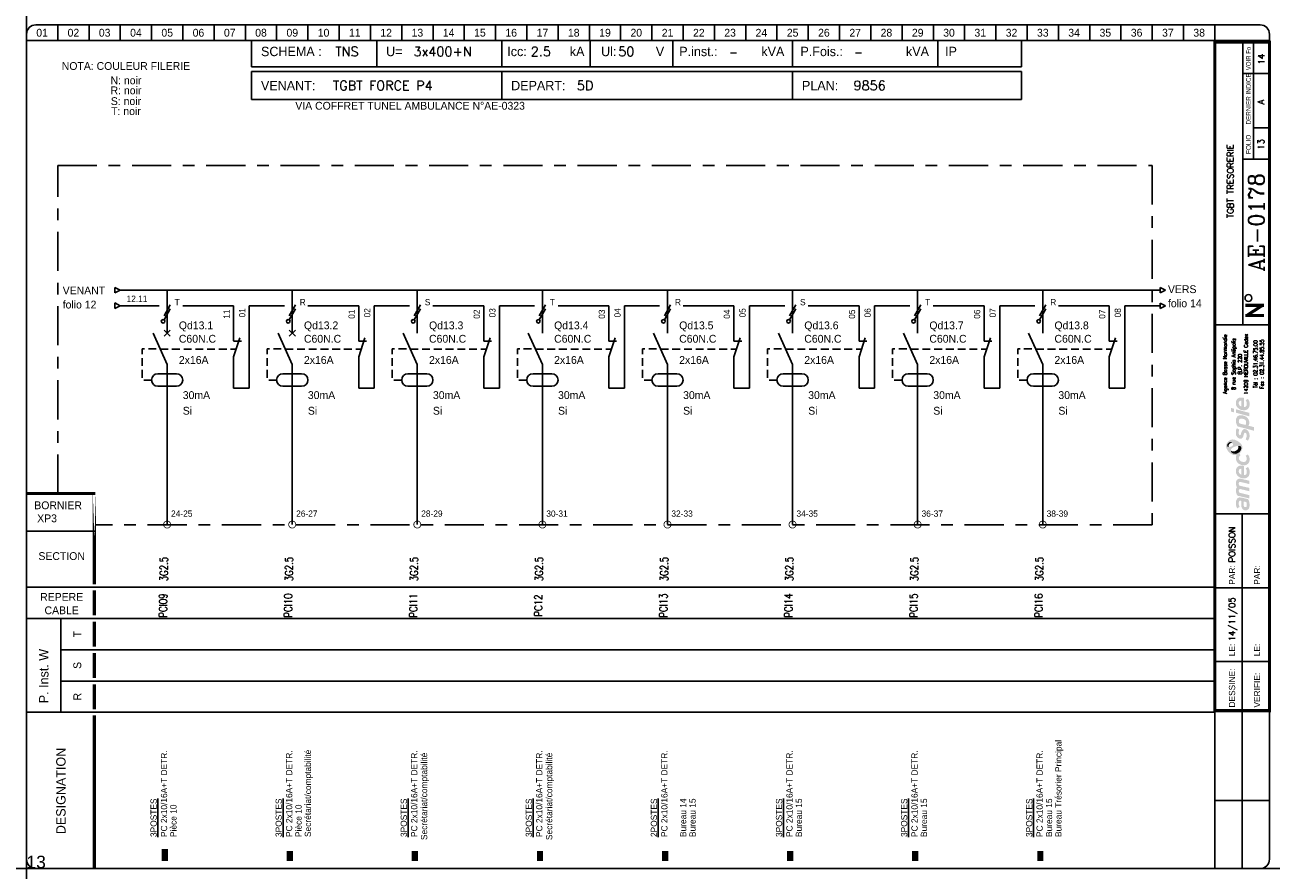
# Model space of a CAD drawing. Header units: millimetres. Extents: x 0 to 4898, y -1200 to 270.
# Tile 16 of 34: x 1500 to 1898, y -400 to -130. Entities that reach past the tile are written whole.
import ezdxf
from ezdxf.enums import TextEntityAlignment as Align

# ---------------------------------------------------------------- set-up
doc = ezdxf.new("R2010")
doc.units = ezdxf.units.MM
doc.header["$LTSCALE"] = 25
for name, pattern in [('AXES', [0.95, 0.5, -0.15, 0.15, -0.15]), ('CONTINU', [0]), ('DISCONTINU', [0.15, 0.1, -0.05])]:
    doc.linetypes.add(name, pattern=pattern)
doc.layers.get('0').update_dxf_attribs({"linetype": 'CONTINUOUS'})
doc.layers.get('Defpoints').update_dxf_attribs({"linetype": 'CONTINUOUS'})
for name, color, linetype in [('POINTILLE', 5, 'DISCONTINU'), ('TEXTE', 92, 'CONTINU'), ('TRAIAXE', 6, 'AXES'), ('TRAIFIN', 1, 'CONTINU'), ('TRAIGROS', 40, 'CONTINU'), ('TRAIMOY', 150, 'CONTINU')]:
    doc.layers.add(name, color=color, linetype=linetype)
doc.styles.add('ROMANC', font='romanc')
doc.styles.add('ROMANS8', font='ROMANS8.shx')
doc.styles.add('T1', font='arial.ttf')
doc.styles.add('TEXTE', font='txt8', dxfattribs={"height": 2.5})
doc.styles.add('TXT', font='txt', dxfattribs={"width": 0.8})

# ---------------------------------------------------------------- blocks, each defined once
blk = doc.blocks.new('CART')
at = {"layer": 'TEXTE', "color": 7}
for p, q in [((72.02, 264.91), (72.02, 256.49)), ((112.02, 264.91), (112.02, 256.49)), ((152.02, 264.91), (152.02, 256.49)), ((180.26, 264.91), (180.26, 256.49)), ((206.73, 264.91), (206.73, 256.49)), ((244.98, 264.91), (244.98, 256.49)), ((291.46, 264.91), (291.46, 256.49)), ((318.22, 264.91), (318.22, 256.49)), ((318.22, 256.49), (72.02, 256.49)), ((72, 255), (318.25, 255)), ((72, 246), (72, 255)), ((152, 255), (152, 246)), ((245, 255), (245, 246)), ((318.25, 255), (318.25, 246)), ((318.25, 246), (72, 246)), ((11.02, 79.91), (11.02, 49.91))]:
    blk.add_line(p, q, dxfattribs=at)
at = {"layer": 'TEXTE', "color": 7, "const_width": 1}
for points in [[(395.77, 180.16), (389.77, 180.16)], [(390.27, 176.91), (395.27, 180.16)], [(395.77, 176.91), (389.77, 176.91)]]:
    blk.add_lwpolyline(points, dxfattribs=at)
at = {"layer": 'TEXTE', "color": 7}
blk.add_circle((390.78, 182.5), 1.08, dxfattribs=at)
at = {"layer": 'TRAIAXE', "color": 6}
for p, q in [((10.02, 224.91), (360.02, 224.91)), ((10.02, 119.91), (10.02, 224.91)), ((360.02, 224.91), (360.02, 109.91)), ((360.02, 109.91), (22.02, 109.91))]:
    blk.add_line(p, q, dxfattribs=at)
at = {"layer": 'TRAIFIN', "color": 7}
for p, q in [((10.02, 269.91), (10.02, 264.91)), ((20.02, 269.91), (20.02, 264.91)), ((30.02, 269.91), (30.02, 264.91)), ((40.02, 269.91), (40.02, 264.91)), ((50.02, 269.91), (50.02, 264.91)), ((60.02, 269.91), (60.02, 264.91)), ((70.02, 269.91), (70.02, 264.91)), ((80.02, 269.91), (80.02, 264.91)), ((90.02, 269.91), (90.02, 264.91)), ((100.02, 269.91), (100.02, 264.91)), ((110.02, 269.91), (110.02, 264.91)), ((120.02, 269.91), (120.02, 264.91)), ((130.02, 269.91), (130.02, 264.91)), ((140.02, 269.91), (140.02, 264.91)), ((150.02, 269.91), (150.02, 264.91)), ((160.02, 269.91), (160.02, 264.91)), ((170.02, 269.91), (170.02, 264.91)), ((180.02, 269.91), (180.02, 264.91)), ((190.02, 269.91), (190.02, 264.91)), ((200.02, 269.91), (200.02, 264.91)), ((210.02, 269.91), (210.02, 264.91)), ((220.02, 269.91), (220.02, 264.91)), ((230.02, 269.91), (230.02, 264.91)), ((240.02, 269.91), (240.02, 264.91)), ((250.02, 269.91), (250.02, 264.91)), ((260.02, 269.91), (260.02, 264.91)), ((270.02, 269.91), (270.02, 264.91)), ((280.02, 269.91), (280.02, 264.91)), ((290.02, 269.91), (290.02, 264.91)), ((300.02, 269.91), (300.02, 264.91)), ((310.02, 269.91), (310.02, 264.91)), ((320.02, 269.91), (320.02, 264.91)), ((330.02, 269.91), (330.02, 264.91)), ((340.02, 269.91), (340.02, 264.91)), ((350.02, 269.91), (350.02, 264.91)), ((360.02, 269.91), (360.02, 264.91)), ((370.02, 269.91), (370.02, 264.91)), ((380.02, 269.91), (380.02, 264.91)), ((392.43, 226.95), (392.43, 264.41)), ((392.43, 237), (396.98, 237))]:
    blk.add_line(p, q, dxfattribs=at)
at = {"layer": 'TRAIGROS', "color": 7}
for p, q in [((3.02, 269.91), (394.52, 269.91)), ((0.02, 266.91), (0.02, 264.91)), ((397.52, 264.91), (0.02, 264.91)), ((397.52, 264.91), (0.02, 264.91)), ((0.02, 264.91), (0.02, 2.91)), ((389.02, 173.91), (389.02, 264.41)), ((397.52, 266.91), (397.52, 264.91)), ((397.52, 2.91), (397.52, 264.91)), ((389.02, 254.41), (397.02, 254.41)), ((389.02, 226.92), (397.02, 226.92)), ((380.02, 173.91), (397.52, 173.91)), ((380.02, 113.43), (397.53, 113.43)), ((0.02, 107.91), (22.02, 107.91)), ((0.02, 89.91), (380.02, 89.91)), ((11.02, 79.91), (0.02, 79.91)), ((11.02, 79.91), (380.02, 79.91)), ((11.02, 69.91), (380.02, 69.91)), ((11.02, 59.91), (380.02, 59.91)), ((0.02, 49.91), (380.02, 49.91)), ((380.02, -0.12), (380.02, 50.43)), ((3.02, -0.09), (394.52, -0.09))]:
    blk.add_line(p, q, dxfattribs=at)
for points, const_width in [([(380.02, 264.41), (380.02, 50.43), (397.52, 50.43), (397.52, 264.41), (380.02, 264.41)], 1), ([(0.02, 119.91), (22.02, 119.91)], 1), ([(21.73, 88.91), (21.73, 80.91)], 1), ([(21.73, 78.91), (21.73, 70.91)], 1), ([(21.73, 68.91), (21.73, 60.91)], 1), ([(21.73, 58.91), (21.73, 50.91)], 1), ([(21.73, 48.91), (21.73, 43.38)], 1), ([(21.73, 43.38), (21.73, -0.09)], 1), ([(44.23, 6.14), (44.23, 2.27)], 2), ([(84.23, 5.5), (84.23, 2.27)], 2), ([(124.23, 5.5), (124.23, 2.27)], 2), ([(164.23, 5.5), (164.23, 2.27)], 2), ([(204.23, 5.5), (204.23, 2.27)], 2), ([(244.23, 5.5), (244.23, 2.27)], 2), ([(284.23, 5.5), (284.23, 2.27)], 2), ([(324.23, 5.5), (324.23, 2.27)], 2)]:
    blk.add_lwpolyline(points, dxfattribs=dict(at, const_width=const_width))
at = {"layer": 'TRAIGROS', "color": 7, "const_width": 1}
blk.add_lwpolyline([(21.73, 119.95), (21.73, 90.91)], close=True, dxfattribs=at)
at = {"layer": 'TRAIGROS', "color": 7}
for centre, start, end in [((3.02, 266.91), 90, 180), ((394.52, 266.91), 0, 90), ((3.02, 2.91), 180, 270), ((394.52, 2.91), 270, 0)]:
    blk.add_arc(centre, 3, start, end, dxfattribs=at)
at = {"layer": 'TRAIMOY', "color": 7}
for p, q in [((388.77, -0.1), (388.77, 113.43)), ((380.02, 89.73), (397.53, 89.73)), ((380.02, 66.18), (397.53, 66.18)), ((380.02, 21.66), (397.53, 21.66))]:
    blk.add_line(p, q, dxfattribs=at)
at = {"layer": 'TEXTE', "color": 7}
for s, p in [('01', (5.02, 267.41)), ('02', (15.02, 267.41)), ('03', (25.02, 267.41)), ('04', (35.02, 267.41)), ('05', (45.02, 267.41)), ('06', (55.02, 267.41)), ('07', (65.02, 267.41)), ('08', (75.02, 267.41)), ('09', (85.02, 267.41)), ('10', (95.02, 267.41)), ('11', (105.02, 267.41)), ('12', (115.02, 267.41)), ('13', (125.02, 267.41)), ('14', (135.02, 267.41)), ('15', (145.02, 267.41)), ('16', (155.02, 267.41)), ('17', (165.02, 267.41)), ('18', (175.02, 267.41)), ('19', (185.02, 267.41)), ('20', (195.02, 267.41)), ('21', (205.02, 267.41)), ('22', (215.02, 267.41)), ('23', (225.02, 267.41)), ('24', (235.02, 267.41)), ('25', (245.02, 267.41)), ('26', (255.02, 267.41)), ('27', (265.02, 267.41)), ('28', (275.02, 267.41)), ('29', (285.02, 267.41)), ('30', (295.02, 267.41)), ('31', (305.02, 267.41)), ('32', (315.02, 267.41)), ('33', (325.02, 267.41)), ('34', (335.02, 267.41)), ('35', (345.02, 267.41)), ('36', (355.02, 267.41)), ('37', (365.02, 267.41)), ('38', (375.02, 267.41))]:
    blk.add_text(s, height=2.5, dxfattribs=at).set_placement(p, align=Align.MIDDLE)
for s, height, p in [('kA', 3, (173.77, 259.91)), ('Ul:', 3, (183.77, 259.91)), ('P.inst.:', 3, (208.77, 259.91)), ('kVA', 3, (235.02, 259.91)), ('P.Fois.:', 3, (247.52, 259.91)), ('kVA', 3, (281.27, 259.91)), ('SCHEMA :', 3, (75.02, 259.91)), ('U=', 3, (115.02, 259.91)), ('Icc:', 3, (153.77, 259.91)), ('V', 3, (201.27, 259.91)), ('IP', 3, (293.77, 259.91)), ('VENANT:', 3, (75, 249)), ('DEPART:', 3, (155, 249)), ('PLAN:', 3, (248, 249)), ('BORNIER', 2.5, (2.52, 114.91))]:
    blk.add_text(s, height=height, dxfattribs=at).set_placement(p)
at = {"layer": 'TEXTE', "color": 7, "width": 0.75}
blk.add_text('VOIR Fo', height=1.5, rotation=90, dxfattribs=at).set_placement((391.52, 255.41), (391.52, 262.91), align=Align.FIT)
at = {"layer": 'TEXTE', "color": 7, "style": 'TXT', "width": 0.8}
blk.add_text('DERNIER INDICE', height=1.5, rotation=90, dxfattribs=at).set_placement((391.52, 238.03))
at = {"layer": 'TEXTE', "color": 7}
for s, height, p in [('FOLIO', 1.5, (391.52, 231.67)), ('T', 2.5, (17.52, 74.91)), ('S', 2.5, (17.52, 64.91)), ('R', 2.5, (17.52, 54.91))]:
    blk.add_text(s, height=height, rotation=90, dxfattribs=at).set_placement(p, align=Align.CENTER)
for s, p in [('SECTION', (11.27, 98.66)), ('REPERE', (11.27, 85.59)), ('CABLE', (11.27, 81.3))]:
    blk.add_text(s, height=2.5, dxfattribs=at).set_placement(p, align=Align.CENTER)
for s, height, p in [('PAR:', 2, (386.53, 90.73)), ('PAR:', 2, (394.53, 90.73)), ('P. Inst. W', 3, (7.05, 52.81)), ('LE:', 2, (386.53, 67.86)), ('LE:', 2, (394.53, 67.86)), ('DESSINE:', 2, (386.53, 51.43)), ('VERIFIE:', 2, (394.53, 51.43)), ('DESIGNATION', 3, (12.52, 10.91))]:
    blk.add_text(s, height=height, rotation=90, dxfattribs=at).set_placement(p)
at = {"layer": 'TEXTE', "color": 4, "style": 'ROMANC'}
for tag, height, p in [('FOLIO_SUIVANT', 2, (395.92, 258.95)), ('INDICE', 2, (395.81, 245.26)), ('FOLIO', 2, (395.81, 231.67)), ('NUMERO', 5, (395.81, 206.7))]:
    blk.add_attdef(tag, text='', height=height, rotation=90, dxfattribs=at).set_placement(p, align=Align.CENTER)
for tag, p, height in [('REGIME_DE_NEUTRE', (98.77, 259.91), 3), ('TENSION', (123.77, 259.91), 3), ('ICC', (161.27, 259.91), 3), ('UI', (189.27, 259.91), 3), ('P_INSTAL', (224.73, 259.91), 2.5), ('PUISSSANCE_DE_FOISO', (264.73, 259.91), 2.5), ('VENANT_DE', (98, 249), 3), ('DEPART', (176, 249), 3), ('PLAN', (264.5, 249), 3)]:
    blk.add_attdef(tag, p, '', height=height, dxfattribs=at)
blk.add_attdef('INTITULE_DU_PLAN', text='', height=2, rotation=90, dxfattribs=at).set_placement((385.02, 219.91), align=Align.MIDDLE)
for tag, p in [('DESSINATEUR', (386.55, 97.87)), ('DATE', (386.53, 72.67))]:
    blk.add_attdef(tag, p, '', height=2, rotation=90, dxfattribs=at)
blk = doc.blocks.new('JC')
at = {"layer": 'TEXTE'}
for s, p in [('NOTA: COULEUR FILERIE', (10.73, 20.01)), ('N: noir', (10.73, 15.46)), ('R: noir', (10.73, 12.25)), ('S: noir', (10.73, 8.81)), ('T: noir', (10.73, 5.6))]:
    blk.add_text(s, height=2.5, dxfattribs=at).set_placement(p, align=Align.MIDDLE)
blk = doc.blocks.new('LOGO')
h = blk.add_hatch(color=187)
h.paths.add_polyline_path([(0.27, -25.15), (-0.26, -25.03), (-0.61, -25.01), (-0.96, -25.01), (-1.3, -25.15), (-1.56, -25.39), (-1.76, -25.66), (-1.92, -26.06), (-2.01, -26.61), (-2, -27.13), (-1.95, -27.54), (-1.82, -27.98), (-1.59, -28.49), (-0.78, -28.03), (-0.88, -27.84), (-0.99, -27.58), (-1.06, -27.27), (-1.09, -26.94), (-1.07, -26.65), (-1.03, -26.36), (-0.9, -26.15), (-0.74, -26.05), (-0.59, -26.04), (-0.23, -26.1), (-0.26, -26.47), (-0.29, -26.77), (-0.31, -27.1), (-0.31, -27.41), (-0.26, -27.77), (-0.19, -28.1), (-0.05, -28.44), (0.2, -28.78), (0.48, -28.98), (0.87, -29.11), (1.22, -29.1), (1.58, -29.04), (1.84, -28.87), (2.14, -28.53), (2.3, -28.16), (2.37, -27.71), (2.36, -27.1), (2.28, -26.51), (2.08, -25.89), (1.89, -25.54), (0.84, -25.3)])
h.paths.add_polyline_path([(0.54, -26.31), (1.32, -26.47), (1.41, -26.69), (1.48, -27.01), (1.49, -27.42), (1.48, -27.74), (1.4, -27.9), (1.29, -28.03), (1.14, -28.09), (0.96, -28.1), (0.81, -28.07), (0.69, -27.97), (0.6, -27.85), (0.54, -27.71), (0.5, -27.54), (0.49, -27.3), (0.49, -27.06), (0.5, -26.59)], flags=16)
h.paths.add_polyline_path([(-0.88, -23.47), (-0.97, -23.29), (-1.06, -23.08), (-1.08, -22.86), (-1.05, -22.63), (-0.97, -22.45), (-0.79, -22.36), (-0.5, -22.33), (2.29, -23.01), (2.29, -21.94), (-0.8, -21.24), (-0.96, -21.08), (-1.06, -20.77), (-1.1, -20.45), (-1, -20.2), (-0.87, -20.11), (-0.7, -20.03), (-0.48, -20.05), (2.29, -20.7), (2.29, -19.65), (-0.36, -19.01), (-0.65, -19), (-1.01, -19.01), (-1.3, -19.12), (-1.55, -19.28), (-1.77, -19.54), (-1.9, -19.8), (-1.98, -20), (-2.02, -20.38), (-2.01, -20.76), (-1.91, -21.13), (-1.79, -21.45), (-1.64, -21.71), (-1.75, -21.83), (-1.89, -22.08), (-1.98, -22.36), (-2.01, -22.66), (-2.01, -23), (-1.95, -23.36), (-1.85, -23.71), (-1.69, -24.08), (-1.5, -24.43), (2.29, -25.32), (2.29, -24.26)])
h.paths.add_polyline_path([(-0.19, -14.81), (-0.51, -14.81), (-0.91, -14.88), (-1.19, -15), (-1.42, -15.16), (-1.64, -15.38), (-1.83, -15.67), (-1.95, -15.97), (-2, -16.26), (-2.02, -16.52), (-2.01, -16.84), (-1.96, -17.15), (-1.84, -17.46), (-1.65, -17.81), (-1.41, -18.09), (-1.14, -18.33), (-0.89, -18.51), (-0.59, -18.68), (-0.17, -18.82), (0.24, -18.89), (0.59, -18.91), (0.98, -18.88), (1.37, -18.75), (1.77, -18.51), (2.17, -18.06), (2.33, -17.58), (2.38, -17.11), (2.38, -16.56), (2.33, -16.15), (2.2, -15.79), (2.03, -15.5), (1.82, -15.25), (1.14, -15.68), (1.3, -15.94), (1.42, -16.3), (1.49, -16.68), (1.49, -16.99), (1.43, -17.33), (1.23, -17.63), (0.99, -17.81), (0.79, -17.86), (0.6, -17.84), (0.6, -14.97), (0.23, -14.85)])
h.paths.add_polyline_path([(-0.26, -17.69), (-0.43, -17.64), (-0.58, -17.55), (-0.76, -17.39), (-0.9, -17.24), (-1.01, -17.02), (-1.06, -16.86), (-1.08, -16.63), (-1.06, -16.36), (-0.96, -16.16), (-0.83, -15.98), (-0.62, -15.87), (-0.44, -15.83), (-0.26, -15.83)], flags=16)
h.paths.add_polyline_path([(-0.09, -13.56), (-0.44, -13.4), (-0.74, -13.16), (-0.95, -12.9), (-1.04, -12.61), (-1.08, -12.36), (-1.02, -12.05), (-0.89, -11.83), (-0.73, -11.69), (-0.61, -11.61), (-0.5, -11.55), (-0.88, -10.89), (-1.08, -11.04), (-1.32, -11.18), (-1.51, -11.28), (-1.78, -11.38), (-1.87, -11.55), (-1.97, -11.89), (-2.01, -12.3), (-1.98, -12.76), (-1.82, -13.35), (-1.54, -13.76), (-1.25, -14.08), (-0.85, -14.34), (-0.48, -14.51), (-0.05, -14.65), (0.44, -14.71), (0.94, -14.69), (1.47, -14.5), (1.83, -14.25), (2.09, -13.94), (2.26, -13.6), (2.36, -13.21), (2.39, -12.82), (2.37, -12.43), (2.27, -11.98), (2.07, -11.58), (1.82, -11.23), (1.12, -11.67), (1.29, -11.95), (1.43, -12.27), (1.45, -12.61), (1.43, -12.96), (1.23, -13.36), (0.95, -13.57), (0.61, -13.63), (0.31, -13.63)])
h.paths.add_polyline_path([(1.25, -3.19), (0.94, -3.13), (0.59, -3.14), (0.32, -3.25), (0.1, -3.49), (-0.12, -3.81), (-0.25, -4.17), (-0.38, -4.62), (-0.46, -4.92), (-0.59, -5.03), (-0.74, -5.08), (-0.86, -5.03), (-0.96, -4.94), (-1.06, -4.74), (-1.12, -4.53), (-1.11, -4.23), (-1.07, -3.86), (-1.01, -3.51), (-0.93, -3.23), (-1.72, -2.85), (-1.84, -3.12), (-1.93, -3.4), (-1.97, -3.68), (-2, -3.98), (-2.02, -4.32), (-2, -4.65), (-1.94, -5.01), (-1.8, -5.31), (-1.64, -5.58), (-1.4, -5.84), (-1.11, -6.04), (-0.85, -6.17), (-0.56, -6.2), (-0.24, -6.15), (0.01, -5.99), (0.18, -5.81), (0.32, -5.51), (0.41, -5.18), (0.51, -4.86), (0.57, -4.63), (0.67, -4.45), (0.78, -4.33), (0.97, -4.29), (1.15, -4.35), (1.3, -4.55), (1.41, -4.85), (1.44, -5.24), (1.41, -5.62), (1.33, -5.91), (1.23, -6.15), (1.09, -6.39), (1.78, -6.81), (1.86, -6.74), (1.97, -6.61), (2.14, -6.32), (2.27, -6), (2.36, -5.62), (2.37, -5.24), (2.35, -4.86), (2.3, -4.52), (2.19, -4.21), (2.03, -3.92), (1.85, -3.65), (1.57, -3.35)])
h.paths.add_polyline_path([(1.14, 0.91), (0.82, 1.08), (0.5, 1.2), (0.1, 1.27), (-0.26, 1.3), (-0.73, 1.29), (-1.12, 1.19), (-1.38, 1.04), (-1.61, 0.8), (-1.77, 0.55), (-1.89, 0.33), (-1.98, 0.01), (-2.01, -0.32), (-1.99, -0.65), (-1.95, -1.02), (-1.88, -1.34), (-1.76, -1.63), (-1.63, -1.96), (-1.52, -2.24), (3.84, -3.66), (3.84, -2.51), (1.96, -2.01), (2.11, -1.85), (2.24, -1.56), (2.27, -1.32), (2.29, -1.04), (2.27, -0.75), (2.21, -0.44), (2.07, -0.1), (1.9, 0.2), (1.71, 0.44), (1.43, 0.71)])
h.paths.add_polyline_path([(0.98, -1.77), (-0.92, -1.28), (-0.98, -1.1), (-1.05, -0.84), (-1.07, -0.56), (-1.04, -0.29), (-0.94, -0.06), (-0.77, 0.11), (-0.53, 0.2), (-0.24, 0.22), (0.04, 0.2), (0.35, 0.13), (0.58, 0.05), (0.81, -0.07), (1.02, -0.24), (1.19, -0.46), (1.27, -0.68), (1.28, -0.93), (1.28, -1.16), (1.24, -1.43), (1.15, -1.61)], flags=16)
h.paths.add_polyline_path([(-1.97, 3.22), (-1.97, 2.11), (2.35, 0.95), (2.35, 2.06)])
h.paths.add_polyline_path([(-3.55, 3.65), (-3.55, 2.48), (-2.65, 2.25), (-2.65, 3.43)])
h.paths.add_polyline_path([(-0.19, 6.99), (-0.51, 6.99), (-0.91, 6.92), (-1.19, 6.81), (-1.42, 6.64), (-1.64, 6.43), (-1.83, 6.14), (-1.95, 5.83), (-2, 5.54), (-2.02, 5.28), (-2.01, 4.96), (-1.96, 4.66), (-1.84, 4.34), (-1.65, 4), (-1.41, 3.71), (-1.14, 3.48), (-0.89, 3.29), (-0.59, 3.12), (-0.17, 2.98), (0.24, 2.92), (0.59, 2.89), (0.98, 2.93), (1.37, 3.06), (1.77, 3.29), (2.17, 3.75), (2.33, 4.22), (2.38, 4.7), (2.38, 5.24), (2.33, 5.65), (2.2, 6.02), (2.03, 6.3), (1.82, 6.56), (1.14, 6.13), (1.3, 5.87), (1.42, 5.5), (1.49, 5.12), (1.49, 4.82), (1.43, 4.47), (1.23, 4.17), (0.99, 4), (0.79, 3.94), (0.6, 3.96), (0.6, 6.83), (0.23, 6.96)])
h.paths.add_polyline_path([(-0.26, 4.11), (-0.43, 4.16), (-0.58, 4.26), (-0.76, 4.42), (-0.9, 4.56), (-1.01, 4.78), (-1.06, 4.95), (-1.08, 5.17), (-1.06, 5.44), (-0.96, 5.64), (-0.83, 5.82), (-0.62, 5.93), (-0.44, 5.97), (-0.26, 5.97)], flags=16)
h = blk.add_hatch(color=135)
h.paths.add_polyline_path([(-2.62, -6.48), (-2.99, -6.44), (-3.33, -6.46), (-3.66, -6.54), (-3.9, -6.66), (-4.19, -6.88), (-4.48, -7.12), (-4.72, -7.4), (-4.9, -7.71), (-5.08, -8.08), (-5.15, -8.51), (-5.14, -8.84), (-5.03, -9.22), (-4.88, -9.56), (-4.68, -9.88), (-4.46, -10.22), (-4.19, -10.51), (-3.87, -10.81), (-3.57, -11.02), (-3.23, -11.21), (-2.91, -11.36), (-2.54, -11.44), (-2.16, -11.45), (-1.78, -11.38), (-1.51, -11.28), (-1.32, -11.18), (-1.08, -11.04), (-0.88, -10.89), (-0.73, -10.77), (-0.54, -10.54), (-0.29, -10.22), (-0.06, -9.77), (0.06, -9.2), (0.05, -8.64), (-0.11, -8.22), (-0.36, -7.85), (-0.69, -7.52), (-1.07, -7.21), (-1.43, -6.95), (-1.9, -6.73), (-2.27, -6.57)])
h.paths.add_polyline_path([(-2.94, -7.94), (-2.93, -8.06), (-2.93, -8.18), (-2.98, -8.34), (-3.08, -8.43), (-3.22, -8.54), (-3.43, -8.66), (-3.65, -8.75), (-3.89, -8.84), (-4.16, -8.87), (-4.34, -8.85), (-4.5, -8.82), (-4.67, -8.73), (-4.76, -8.58), (-4.8, -8.43), (-4.79, -8.24), (-4.75, -8.06), (-4.69, -7.92), (-4.59, -7.78), (-4.48, -7.64), (-4.34, -7.51), (-4.19, -7.41), (-4, -7.31), (-3.79, -7.28), (-3.58, -7.31), (-3.42, -7.38), (-3.25, -7.49), (-3.12, -7.62), (-3.02, -7.79)], flags=16)
h.paths.add_polyline_path([(-1.84, -8.57), (-1.32, -8.49), (-1.12, -8.49), (-0.87, -8.49), (-0.65, -8.57), (-0.45, -8.72), (-0.32, -8.9), (-0.26, -9.1), (-0.28, -9.35), (-0.35, -9.63), (-0.51, -9.97), (-0.73, -10.32), (-1.02, -10.58), (-1.39, -10.82), (-1.78, -10.98), (-2.23, -11.04), (-2.55, -11.01), (-2.82, -10.95), (-3.16, -10.77), (-3.4, -10.52), (-3.53, -10.28), (-3.6, -10.02), (-3.6, -9.73), (-3.5, -9.48), (-3.31, -9.23), (-3, -9.04), (-2.68, -8.88), (-2.26, -8.71)], flags=16)
h = blk.add_hatch(color=253)
h.paths.add_polyline_path([(-4, -7.31), (-4.19, -7.41), (-4.34, -7.51), (-4.48, -7.64), (-4.59, -7.78), (-4.69, -7.92), (-4.75, -8.06), (-4.79, -8.24), (-4.8, -8.43), (-4.76, -8.58), (-4.67, -8.73), (-4.5, -8.82), (-4.34, -8.85), (-4.36, -8.64), (-4.33, -8.43), (-4.27, -8.21), (-4.19, -8.05), (-4.09, -7.91), (-3.95, -7.79), (-3.82, -7.69), (-3.65, -7.62), (-3.47, -7.58), (-3.28, -7.58), (-3.12, -7.62), (-3.25, -7.49), (-3.42, -7.38), (-3.58, -7.31), (-3.79, -7.28)])
h.paths.add_polyline_path([(-0.87, -8.49), (-1.12, -8.49), (-1.32, -8.49), (-1.27, -8.65), (-1.22, -8.89), (-1.24, -9.17), (-1.31, -9.4), (-1.45, -9.63), (-1.67, -9.84), (-1.91, -10), (-2.2, -10.15), (-2.48, -10.22), (-2.71, -10.25), (-2.97, -10.24), (-3.22, -10.21), (-3.44, -10.12), (-3.6, -10.02), (-3.53, -10.28), (-3.4, -10.52), (-3.16, -10.77), (-2.82, -10.95), (-2.55, -11.01), (-2.23, -11.04), (-1.78, -10.98), (-1.39, -10.82), (-1.02, -10.58), (-0.73, -10.32), (-0.51, -9.97), (-0.35, -9.63), (-0.28, -9.35), (-0.26, -9.1), (-0.32, -8.9), (-0.45, -8.72), (-0.65, -8.57)])
at = {"color": 7, "style": 'ROMANS8', "width": 0.8}
for s, height, p in [('Agence Basse Normandie', 1.2384, (-4.85, 17.68)), ('8 rue Sophia Antipolis', 1.2384, (-2.12, 17.68)), ('14209 HEROUVILLE Cedex', 1.2384, (1.84, 17.68)), ('B.P. 220', 1.238, (-0.08, 17.68)), ('Tél : 02.31.46.75.00', 1.2384, (4.88, 17.68)), ('Fax : 02.31.44.85.55', 1.2384, (6.91, 17.68))]:
    blk.add_text(s, height=height, rotation=90, dxfattribs=at).set_placement(p, align=Align.CENTER)
blk = doc.blocks.new('U100')
at = {"layer": 'TRAIFIN'}
for p, q in [((1.11, 2.62), (-0.89, -0.88)), ((-0.89, -2.13), (1.11, 1.37))]:
    blk.add_line(p, q, dxfattribs=at)
blk.add_circle((-1.18, -2.64), 0.585, dxfattribs=at)
blk = doc.blocks.new('R12')
at = {"layer": 'TRAIFIN'}
blk.add_line((0, 0), (0, 10), dxfattribs=at)
at = {"layer": 'TRAIGROS'}
for p, q in [((2, 16), (0, 10)), ((0, 15), (2.5, 15))]:
    blk.add_line(p, q, dxfattribs=at)
blk = doc.blocks.new('U75')
at = {"layer": 'TRAIFIN', "const_width": 0.25}
blk.add_lwpolyline([(-1.125, 0, 1), (1.125, 0, 1)], format="xyb", close=True, dxfattribs=at)

msp = doc.modelspace()

# ---------------------------------------------------------------- linework, layer by layer
for p, q in [((1528.2, -213.99), (1529.98, -214.87)), ((1528.2, -213.99), (1528.2, -215.76)), ((1528.2, -215.76), (1529.98, -214.87)), ((1862.48, -214.02), (1864.26, -214.91)), ((1862.48, -214.02), (1862.48, -215.8)), ((1862.48, -215.8), (1864.26, -214.91)), ((1528.2, -218.99), (1528.2, -220.76)), ((1528.2, -218.99), (1529.98, -219.87)), ((1862.48, -219.02), (1864.26, -219.91)), ((1862.48, -219.02), (1862.48, -220.8)), ((1528.2, -220.76), (1529.98, -219.87)), ((1862.48, -220.8), (1864.26, -219.91))]:
    msp.add_line(p, q)
at = {"layer": 'Defpoints', "ltscale": 0.25}
for p, direction in [((1500, 0), (0, -1)), ((0, -400), (1, 0))]:
    msp.add_xline(p, direction, dxfattribs=at)
at = {"layer": 'POINTILLE'}
for p, q in [((1542.78, -233.77), (1567.04, -233.77)), ((1582.78, -233.77), (1607.04, -233.77)), ((1622.78, -233.77), (1647.04, -233.77)), ((1662.78, -233.77), (1687.04, -233.77)), ((1702.78, -233.77), (1727.04, -233.77)), ((1742.78, -233.77), (1767.04, -233.77)), ((1782.78, -233.77), (1807.04, -233.77)), ((1822.78, -233.77), (1847.04, -233.77))]:
    msp.add_line(p, q, dxfattribs=at)
at = {"layer": 'POINTILLE', "flags": 128}
for points in [[(1539.98, -243.66), (1536.98, -243.66), (1536.98, -233.66), (1541.98, -233.66)], [(1579.98, -243.66), (1576.98, -243.66), (1576.98, -233.66), (1581.98, -233.66)], [(1619.98, -243.66), (1616.98, -243.66), (1616.98, -233.66), (1621.98, -233.66)], [(1659.98, -243.66), (1656.98, -243.66), (1656.98, -233.66), (1661.98, -233.66)], [(1699.98, -243.66), (1696.98, -243.66), (1696.98, -233.66), (1701.98, -233.66)], [(1739.98, -243.66), (1736.98, -243.66), (1736.98, -233.66), (1741.98, -233.66)], [(1779.98, -243.66), (1776.98, -243.66), (1776.98, -233.66), (1781.98, -233.66)], [(1819.98, -243.66), (1816.98, -243.66), (1816.98, -233.66), (1821.98, -233.66)]]:
    msp.add_lwpolyline(points, dxfattribs=at)
at = {"layer": 'TRAIFIN'}
for p, q in [((1566.23, -231.16), (1566.23, -219.87)), ((1571.23, -246.27), (1571.23, -219.91)), ((1606.23, -231.2), (1606.23, -219.91)), ((1611.23, -246.27), (1611.23, -219.91)), ((1646.23, -231.2), (1646.23, -219.91)), ((1651.23, -246.27), (1651.23, -219.91)), ((1686.23, -231.2), (1686.23, -219.91)), ((1691.23, -246.27), (1691.23, -219.91)), ((1726.23, -231.2), (1726.23, -219.91)), ((1731.23, -246.27), (1731.23, -219.91)), ((1766.23, -231.2), (1766.23, -219.91)), ((1771.23, -246.27), (1771.23, -219.91)), ((1806.23, -231.2), (1806.23, -219.91)), ((1811.23, -246.27), (1811.23, -219.91)), ((1846.23, -231.2), (1846.23, -219.91)), ((1851.23, -246.27), (1851.23, -219.91)), ((1566.23, -246.2), (1566.23, -246.27)), ((1566.23, -246.27), (1571.23, -246.27)), ((1606.23, -246.2), (1606.23, -246.27)), ((1606.23, -246.27), (1611.23, -246.27)), ((1646.23, -246.2), (1646.23, -246.27)), ((1646.23, -246.27), (1651.23, -246.27)), ((1686.23, -246.2), (1686.23, -246.27)), ((1686.23, -246.27), (1691.23, -246.27)), ((1726.23, -246.2), (1726.23, -246.27)), ((1726.23, -246.27), (1731.23, -246.27)), ((1766.23, -246.2), (1766.23, -246.27)), ((1766.23, -246.27), (1771.23, -246.27)), ((1806.23, -246.2), (1806.23, -246.27)), ((1806.23, -246.27), (1811.23, -246.27)), ((1846.23, -246.2), (1846.23, -246.27)), ((1846.23, -246.27), (1851.23, -246.27))]:
    msp.add_line(p, q, dxfattribs=at)
for points in [[(1529.98, -219.87), (1542.48, -219.87)], [(1549.98, -219.87), (1566.23, -219.87)], [(1571.23, -219.91), (1582.48, -219.91)], [(1589.98, -219.91), (1606.23, -219.91)], [(1611.23, -219.91), (1622.48, -219.91)], [(1629.98, -219.91), (1646.23, -219.91)], [(1651.23, -219.91), (1662.48, -219.91)], [(1669.98, -219.91), (1686.23, -219.91)], [(1691.23, -219.91), (1702.48, -219.91)], [(1709.98, -219.91), (1726.23, -219.91)], [(1731.23, -219.91), (1742.48, -219.91)], [(1749.98, -219.91), (1766.23, -219.91)], [(1771.23, -219.91), (1782.48, -219.91)], [(1789.98, -219.91), (1806.23, -219.91)], [(1811.23, -219.91), (1822.48, -219.91)], [(1829.98, -219.91), (1846.23, -219.91)], [(1851.23, -219.91), (1862.48, -219.91)]]:
    msp.add_lwpolyline(points, dxfattribs=at)
at = {"layer": 'TRAIGROS'}
for p, q in [((1862.48, -214.91), (1529.98, -214.91)), ((1540.48, -228.66), (1544.98, -238.66)), ((1543.98, -229.66), (1545.98, -227.66)), ((1543.98, -227.66), (1545.98, -229.66)), ((1580.48, -228.66), (1584.98, -238.66)), ((1583.98, -227.66), (1585.98, -229.66)), ((1583.98, -229.66), (1585.98, -227.66)), ((1620.48, -228.66), (1624.98, -238.66)), ((1660.48, -228.66), (1664.98, -238.66)), ((1700.48, -228.66), (1704.98, -238.66)), ((1740.48, -228.66), (1744.98, -238.66)), ((1780.48, -228.66), (1784.98, -238.66)), ((1820.48, -228.66), (1824.98, -238.66)), ((1541.98, -241.66), (1547.98, -241.66)), ((1581.98, -241.66), (1587.98, -241.66)), ((1621.98, -241.66), (1627.98, -241.66)), ((1661.98, -241.66), (1667.98, -241.66)), ((1701.98, -241.66), (1707.98, -241.66)), ((1741.98, -241.66), (1747.98, -241.66)), ((1781.98, -241.66), (1787.98, -241.66)), ((1821.98, -241.66), (1827.98, -241.66)), ((1547.98, -245.66), (1541.98, -245.66)), ((1587.98, -245.66), (1581.98, -245.66)), ((1627.98, -245.66), (1621.98, -245.66)), ((1667.98, -245.66), (1661.98, -245.66)), ((1707.98, -245.66), (1701.98, -245.66)), ((1747.98, -245.66), (1741.98, -245.66)), ((1787.98, -245.66), (1781.98, -245.66)), ((1827.98, -245.66), (1821.98, -245.66))]:
    msp.add_line(p, q, dxfattribs=at)
for centre, start, end in [((1541.98, -243.66), 90, 270), ((1547.98, -243.66), 270, 90), ((1581.98, -243.66), 90, 270), ((1587.98, -243.66), 270, 90), ((1621.98, -243.66), 90, 270), ((1627.98, -243.66), 270, 90), ((1661.98, -243.66), 90, 270), ((1667.98, -243.66), 270, 90), ((1701.98, -243.66), 90, 270), ((1707.98, -243.66), 270, 90), ((1741.98, -243.66), 90, 270), ((1747.98, -243.66), 270, 90), ((1781.98, -243.66), 90, 270), ((1787.98, -243.66), 270, 90), ((1821.98, -243.66), 90, 270), ((1827.98, -243.66), 270, 90)]:
    msp.add_arc(centre, 2, start, end, dxfattribs=at)
at = {"layer": 'TRAIMOY'}
for p, q in [((1544.98, -214.91), (1544.98, -228.66)), ((1584.98, -214.91), (1584.98, -228.66)), ((1624.98, -214.91), (1624.98, -228.66)), ((1664.98, -214.91), (1664.98, -228.66)), ((1704.98, -214.91), (1704.98, -228.66)), ((1744.98, -214.91), (1744.98, -228.66)), ((1784.98, -214.91), (1784.98, -228.66)), ((1824.98, -214.91), (1824.98, -228.66)), ((1544.98, -238.66), (1544.98, -289.91)), ((1584.98, -238.66), (1584.98, -289.91)), ((1624.98, -238.66), (1624.98, -289.91)), ((1664.98, -238.66), (1664.98, -289.91)), ((1704.98, -238.66), (1704.98, -289.91)), ((1744.98, -238.66), (1744.98, -289.91)), ((1784.98, -238.66), (1784.98, -289.91)), ((1824.98, -238.66), (1824.98, -289.91))]:
    msp.add_line(p, q, dxfattribs=at)

# ---------------------------------------------------------------- block references
msp.add_blockref('CART', (1499.98, -399.91)).add_auto_attribs({'INTITULE_DU_PLAN': 'TGBT TRESORERIE', 'NUMERO': 'AE-0178', 'FOLIO': '13', 'INDICE': 'A', 'FOLIO_SUIVANT': '14', 'REGIME_DE_NEUTRE': 'TNS', 'TENSION': '3x400+N', 'ICC': '2.5', 'UI': '50', 'P_INSTAL': '-', 'PUISSSANCE_DE_FOISO': '-', 'VENANT_DE': 'TGBT FORCE P4', 'DEPART': '5D', 'PLAN': '9856', 'DATE': '14/11/05', 'DESSINATEUR': 'POISSON'})
for name, p in [('JC', (1521.08, -163.16)), ('LOGO', (1888.75, -256.24))]:
    msp.add_blockref(name, p)
at = {"layer": 'TEXTE'}
for p in [(1566.23, -246.2), (1606.23, -246.2), (1646.23, -246.2), (1686.23, -246.2), (1726.23, -246.2), (1766.23, -246.2), (1806.23, -246.2), (1846.23, -246.2)]:
    msp.add_blockref('R12', p, dxfattribs=at)
at = {"layer": 'TRAIFIN'}
for p in [(1544.98, -289.91), (1584.98, -289.91), (1624.98, -289.91), (1664.98, -289.91), (1704.98, -289.91), (1744.98, -289.91), (1784.98, -289.91), (1824.98, -289.91)]:
    msp.add_blockref('U75', p, dxfattribs=at)
at = {"layer": 'TRAIMOY'}
for p in [(1544.87, -222.23), (1584.87, -222.23), (1624.87, -222.23), (1664.87, -222.23), (1704.87, -222.23), (1744.87, -222.23), (1784.87, -222.23), (1824.87, -222.23)]:
    msp.add_blockref('U100', p, dxfattribs=at)

# ---------------------------------------------------------------- texts
at = {"layer": 'Defpoints', "ltscale": 0.25, "insert": (1499.98, -395.89), "char_height": 4, "attachment_point": 1, "style": 'T1'}
msp.add_mtext_dynamic_manual_height_columns('13', width=90.3923, gutter_width=20, heights=[0], dxfattribs=at)
at = {"layer": 'TEXTE'}
for s, height, p in [('VENANT', 2.5, (1511.58, -216.23)), ('VERS', 2.5, (1865.03, -215.83)), ('folio 12', 2.5, (1511.58, -220.76)), ('T', 2, (1547.37, -219.73)), ('R', 2, (1587.37, -219.73)), ('S', 2, (1627.37, -219.73)), ('T', 2, (1667.37, -219.73)), ('R', 2, (1707.37, -219.73)), ('S', 2, (1747.37, -219.73)), ('T', 2, (1787.37, -219.73)), ('R', 2, (1827.37, -219.73)), ('folio 14', 2.5, (1865.03, -220.36)), ('Qd13.1', 2.5, (1548.73, -227.41)), ('Qd13.2', 2.5, (1588.73, -227.41)), ('Qd13.3', 2.5, (1628.73, -227.41)), ('Qd13.4', 2.5, (1668.73, -227.41)), ('Qd13.5', 2.5, (1708.73, -227.41)), ('Qd13.6', 2.5, (1748.73, -227.41)), ('Qd13.7', 2.5, (1788.73, -227.41)), ('Qd13.8', 2.5, (1828.73, -227.41)), ('C60N.C', 2.5, (1548.73, -231.7)), ('C60N.C', 2.5, (1588.73, -231.7)), ('C60N.C', 2.5, (1628.73, -231.7)), ('C60N.C', 2.5, (1668.73, -231.7)), ('C60N.C', 2.5, (1708.73, -231.7)), ('C60N.C', 2.5, (1748.73, -231.7)), ('C60N.C', 2.5, (1788.73, -231.7)), ('C60N.C', 2.5, (1828.73, -231.7)), ('2x16A', 2.5, (1548.73, -238.48)), ('2x16A', 2.5, (1588.73, -238.48)), ('2x16A', 2.5, (1628.73, -238.48)), ('2x16A', 2.5, (1668.73, -238.48)), ('2x16A', 2.5, (1708.73, -238.48)), ('2x16A', 2.5, (1748.73, -238.48)), ('2x16A', 2.5, (1788.73, -238.48)), ('2x16A', 2.5, (1828.73, -238.48)), ('30mA', 2.5, (1549.98, -249.73)), ('30mA', 2.5, (1589.98, -249.73)), ('30mA', 2.5, (1629.98, -249.73)), ('30mA', 2.5, (1669.98, -249.73)), ('30mA', 2.5, (1709.98, -249.73)), ('30mA', 2.5, (1749.98, -249.73)), ('30mA', 2.5, (1789.98, -249.73)), ('30mA', 2.5, (1829.98, -249.73)), ('Si', 2.5, (1549.98, -254.73)), ('Si', 2.5, (1589.98, -254.73)), ('Si', 2.5, (1629.98, -254.73)), ('Si', 2.5, (1669.98, -254.73)), ('Si', 2.5, (1709.98, -254.73)), ('Si', 2.5, (1749.98, -254.73)), ('Si', 2.5, (1789.98, -254.73)), ('Si', 2.5, (1829.98, -254.73)), ('24-25', 2, (1546.23, -287.41)), ('26-27', 2, (1586.23, -287.41)), ('28-29', 2, (1626.23, -287.41)), ('30-31', 2, (1666.23, -287.41)), ('32-33', 2, (1706.23, -287.41)), ('34-35', 2, (1746.23, -287.41)), ('36-37', 2, (1786.23, -287.41)), ('38-39', 2, (1826.23, -287.41))]:
    msp.add_text(s, height=height, dxfattribs=at).set_placement(p)
msp.add_text('12.11', height=2, dxfattribs=at).set_placement((1535.35, -217.62), align=Align.MIDDLE)
for s, p in [('11', (1563.98, -222.55)), ('01', (1568.98, -222.15)), ('01', (1603.98, -222.58)), ('02', (1608.98, -222.15)), ('02', (1643.98, -222.58)), ('03', (1648.98, -222.15)), ('03', (1683.98, -222.58)), ('04', (1688.98, -222.15)), ('04', (1723.98, -222.58)), ('05', (1728.98, -222.15)), ('05', (1763.98, -222.58)), ('06', (1768.98, -222.15)), ('06', (1803.98, -222.58)), ('07', (1808.98, -222.15)), ('07', (1843.98, -222.58)), ('08', (1848.98, -222.15))]:
    msp.add_text(s, height=2, rotation=90, dxfattribs=at).set_placement(p, align=Align.MIDDLE)
at = {"layer": 'TEXTE', "color": 4}
msp.add_text(' XP3', height=2.5, dxfattribs=at).set_placement((1502.5, -289.17))
at = {"layer": 'TEXTE', "style": 'TEXTE', "width": 0.8}
for s, p in [('3G2.5', (1545.17, -304.16)), ('3G2.5', (1585.17, -304.16)), ('3G2.5', (1625.17, -304.16)), ('3G2.5', (1665.17, -304.16)), ('3G2.5', (1705.17, -304.16)), ('3G2.5', (1745.17, -304.16)), ('3G2.5', (1785.17, -304.16)), ('3G2.5', (1825.17, -304.16)), ('PCI09', (1544.94, -315.82)), ('PCI10', (1584.94, -315.82)), ('PCI11', (1624.94, -315.82)), ('PC12', (1664.94, -315.82)), ('PCI13', (1704.94, -315.82)), ('PCI14', (1744.94, -315.82)), ('PCI15', (1784.94, -315.82)), ('PCI16', (1824.94, -315.82))]:
    msp.add_text(s, height=2.5, rotation=90, dxfattribs=at).set_placement(p, align=Align.CENTER)
at = {"layer": 'TEXTE', "ltscale": 0.9}
for s, p in [('Secrétariat/comptabilité', (1590.98, -389.91)), ('Bureau Trésorier Principal', (1830.98, -389.91)), ('Secrétariat/comptabilité', (1628.14, -390.88)), ('Secrétariat/comptabilité', (1668.14, -390.88)), ('PC 2x10/16A+T DETR.', (1544.98, -389.91)), ('PC 2x10/16A+T DETR.', (1584.98, -389.91)), ('PC 2x10/16A+T DETR.', (1624.98, -389.91)), ('PC 2x10/16A+T DETR.', (1664.98, -389.91)), ('PC 2x10/16A+T DETR.', (1704.98, -389.91)), ('PC 2x10/16A+T DETR.', (1744.98, -389.91)), ('PC 2x10/16A+T DETR.', (1784.98, -389.91)), ('PC 2x10/16A+T DETR.', (1824.98, -389.91)), ('%%U3POSTES', (1541.65, -389.91)), ('%%U3POSTES', (1581.65, -389.91)), ('%%U3POSTES', (1621.65, -389.91)), ('%%U3POSTES', (1661.65, -389.91)), ('%%U2POSTES', (1701.65, -389.91)), ('Bureau 14', (1710.98, -389.91)), ('Bureau 15', (1713.98, -389.91)), ('%%U3POSTES', (1741.65, -389.91)), ('Bureau 15', (1747.98, -389.91)), ('%%U3POSTES', (1781.65, -389.91)), ('Bureau 15', (1787.98, -389.91)), ('%%U3POSTES', (1821.65, -389.91)), ('Bureau 15', (1827.98, -389.91)), ('Pièce 10', (1547.98, -389.91)), ('Pièce 10', (1587.98, -389.91))]:
    msp.add_text(s, height=2, rotation=90, dxfattribs=at).set_placement(p)
at = {"layer": 'TRAIFIN', "insert": (1585.97, -154.63), "char_height": 2.5, "width": 110.432, "attachment_point": 1}
msp.add_mtext('VIA COFFRET TUNEL AMBULANCE N°AE-0323', dxfattribs=at)

doc.saveas('drawing.dxf')
